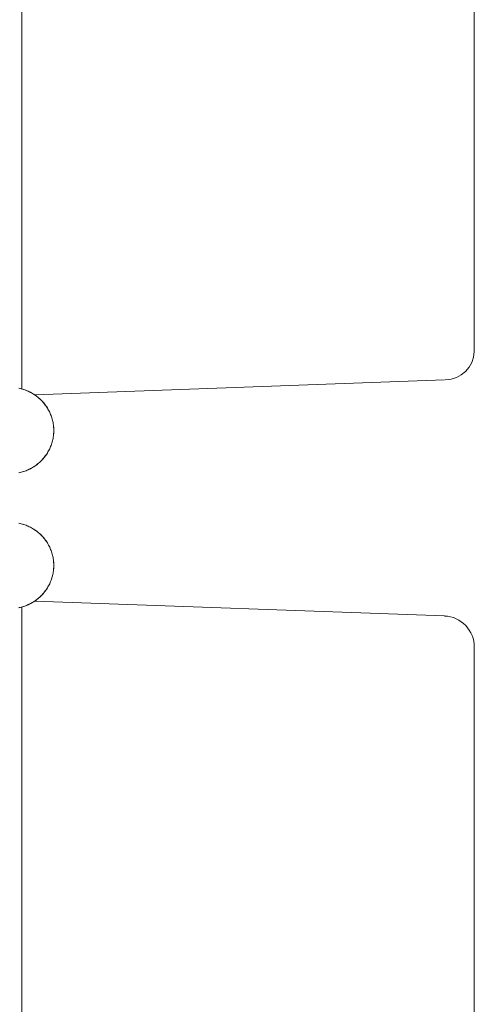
# Model space of a CAD drawing. Header units: inches. Extents: x -2078 to 109126, y -964 to 6385.
# Tile 204 of 256: x 37006 to 37016, y 4070 to 4092. Entities that reach past the tile are written whole.
import ezdxf

# ---------------------------------------------------------------- set-up
doc = ezdxf.new("R2010")
doc.units = ezdxf.units.IN
doc.header["$MEASUREMENT"] = 0
doc.layers.add('16_dwg _2_', color=8, linetype='Continuous', lineweight=9)
doc.layers.add('A-HATCH', color=9, linetype='Continuous')

# ---------------------------------------------------------------- blocks, each defined once
blk = doc.blocks.new('16_dwg _2_-1561311-3-1st Floor - Auditorium')
at = {"color": 254, "lineweight": 9}
for p, q in [((176994.892, 507979.952), (177009.948, 507979.952)), ((176993.897, 507970.36), (176994.223, 507979.299)), ((177010.895, 507970.36), (177010.569, 507979.299)), ((177010.765, 507970.075), (176994.027, 507970.075))]:
    blk.add_line(p, q, dxfattribs=at)
at = {"color": 254, "lineweight": 9, "flags": 128}
for points in [[(176994.042, 507970.01), (176994.037, 507970.037), (176994.03, 507970.063), (176994.023, 507970.089), (176994.015, 507970.115), (176994.007, 507970.141), (176993.998, 507970.166), (176993.988, 507970.191), (176993.977, 507970.216), (176993.965, 507970.241), (176993.953, 507970.265), (176993.941, 507970.289), (176993.927, 507970.312), (176993.913, 507970.335), (176993.899, 507970.358), (176993.883, 507970.38), (176993.867, 507970.401), (176993.851, 507970.423), (176993.834, 507970.443), (176993.816, 507970.464), (176993.798, 507970.483), (176993.779, 507970.502), (176993.76, 507970.521), (176993.74, 507970.539), (176993.72, 507970.557), (176993.699, 507970.574), (176993.678, 507970.59), (176993.656, 507970.605), (176993.634, 507970.62), (176993.611, 507970.635), (176993.588, 507970.649), (176993.565, 507970.662), (176993.542, 507970.674), (176993.518, 507970.686), (176993.493, 507970.697), (176993.469, 507970.707), (176993.444, 507970.717), (176993.419, 507970.726), (176993.394, 507970.734), (176993.368, 507970.741), (176993.343, 507970.748), (176993.317, 507970.754), (176993.291, 507970.759), (176993.264, 507970.764), (176993.238, 507970.768), (176993.212, 507970.771), (176993.185, 507970.773), (176993.159, 507970.774), (176993.132, 507970.775), (176993.106, 507970.775), (176993.079, 507970.774), (176993.053, 507970.773), (176993.026, 507970.771), (176993, 507970.768), (176992.974, 507970.764), (176992.948, 507970.759), (176992.922, 507970.754), (176992.896, 507970.748), (176992.87, 507970.741), (176992.844, 507970.734), (176992.819, 507970.726), (176992.794, 507970.717), (176992.769, 507970.707), (176992.745, 507970.697), (176992.72, 507970.686), (176992.697, 507970.674), (176992.673, 507970.662), (176992.65, 507970.648), (176992.627, 507970.635), (176992.604, 507970.62), (176992.582, 507970.605), (176992.561, 507970.59), (176992.539, 507970.573), (176992.519, 507970.556), (176992.498, 507970.539), (176992.479, 507970.521), (176992.459, 507970.502), (176992.44, 507970.483), (176992.422, 507970.463), (176992.405, 507970.443), (176992.387, 507970.422), (176992.371, 507970.401), (176992.355, 507970.379), (176992.34, 507970.357), (176992.325, 507970.335), (176992.311, 507970.312), (176992.298, 507970.288), (176992.285, 507970.264), (176992.273, 507970.24), (176992.261, 507970.216), (176992.251, 507970.191), (176992.241, 507970.166), (176992.232, 507970.14), (176992.223, 507970.115), (176992.215, 507970.089), (176992.208, 507970.063), (176992.202, 507970.036), (176992.196, 507970.01)], [(176992.197, 507970.015), (176992.203, 507970.041), (176992.209, 507970.067), (176992.217, 507970.093), (176992.224, 507970.119), (176992.233, 507970.144), (176992.242, 507970.17), (176992.252, 507970.195), (176992.263, 507970.219), (176992.275, 507970.244), (176992.287, 507970.268), (176992.3, 507970.291), (176992.313, 507970.314), (176992.327, 507970.337), (176992.342, 507970.36), (176992.357, 507970.382), (176992.373, 507970.403), (176992.39, 507970.424), (176992.407, 507970.445), (176992.424, 507970.465), (176992.443, 507970.485), (176992.461, 507970.504), (176992.481, 507970.522), (176992.5, 507970.54), (176992.521, 507970.557), (176992.541, 507970.574), (176992.563, 507970.59), (176992.584, 507970.606), (176992.606, 507970.621), (176992.629, 507970.635), (176992.651, 507970.649), (176992.675, 507970.662), (176992.698, 507970.674), (176992.722, 507970.686), (176992.746, 507970.697), (176992.771, 507970.707), (176992.795, 507970.716), (176992.82, 507970.725), (176992.846, 507970.733), (176992.871, 507970.741), (176992.897, 507970.747), (176992.922, 507970.753), (176992.948, 507970.759), (176992.974, 507970.763), (176993.001, 507970.767), (176993.027, 507970.77), (176993.053, 507970.772), (176993.08, 507970.774), (176993.106, 507970.774), (176993.132, 507970.774), (176993.159, 507970.774), (176993.185, 507970.772), (176993.212, 507970.77), (176993.238, 507970.767), (176993.264, 507970.763), (176993.29, 507970.759), (176993.316, 507970.753), (176993.342, 507970.747), (176993.367, 507970.741), (176993.393, 507970.733), (176993.418, 507970.725), (176993.443, 507970.716), (176993.468, 507970.707), (176993.492, 507970.697), (176993.516, 507970.686), (176993.54, 507970.674), (176993.564, 507970.662), (176993.587, 507970.649), (176993.61, 507970.635), (176993.632, 507970.621), (176993.654, 507970.606), (176993.676, 507970.59), (176993.697, 507970.574), (176993.718, 507970.557), (176993.738, 507970.54), (176993.758, 507970.522), (176993.777, 507970.504), (176993.796, 507970.485), (176993.814, 507970.465), (176993.832, 507970.445), (176993.849, 507970.424), (176993.865, 507970.403), (176993.881, 507970.382), (176993.897, 507970.36), (176993.911, 507970.337), (176993.925, 507970.314), (176993.939, 507970.291), (176993.952, 507970.268), (176993.964, 507970.244), (176993.975, 507970.219), (176993.986, 507970.195), (176993.996, 507970.17), (176994.005, 507970.144), (176994.014, 507970.119), (176994.022, 507970.093), (176994.029, 507970.067), (176994.036, 507970.041), (176994.041, 507970.015)], [(177012.596, 507970.01), (177012.59, 507970.037), (177012.584, 507970.063), (177012.577, 507970.089), (177012.569, 507970.115), (177012.56, 507970.141), (177012.551, 507970.166), (177012.541, 507970.191), (177012.53, 507970.216), (177012.519, 507970.241), (177012.507, 507970.265), (177012.494, 507970.289), (177012.481, 507970.312), (177012.467, 507970.335), (177012.452, 507970.358), (177012.437, 507970.38), (177012.421, 507970.401), (177012.404, 507970.423), (177012.387, 507970.443), (177012.369, 507970.464), (177012.351, 507970.483), (177012.332, 507970.502), (177012.313, 507970.521), (177012.293, 507970.539), (177012.273, 507970.557), (177012.252, 507970.574), (177012.231, 507970.59), (177012.209, 507970.605), (177012.187, 507970.62), (177012.165, 507970.635), (177012.142, 507970.649), (177012.119, 507970.662), (177012.095, 507970.674), (177012.071, 507970.686), (177012.047, 507970.697), (177012.022, 507970.707), (177011.998, 507970.717), (177011.973, 507970.726), (177011.947, 507970.734), (177011.922, 507970.741), (177011.896, 507970.748), (177011.87, 507970.754), (177011.844, 507970.759), (177011.818, 507970.764), (177011.792, 507970.768), (177011.765, 507970.771), (177011.739, 507970.773), (177011.712, 507970.774), (177011.686, 507970.775), (177011.659, 507970.775), (177011.633, 507970.774), (177011.606, 507970.773), (177011.58, 507970.771), (177011.553, 507970.768), (177011.527, 507970.764), (177011.501, 507970.759), (177011.475, 507970.754), (177011.449, 507970.748), (177011.423, 507970.741), (177011.398, 507970.734), (177011.373, 507970.726), (177011.348, 507970.717), (177011.323, 507970.707), (177011.298, 507970.697), (177011.274, 507970.686), (177011.25, 507970.674), (177011.226, 507970.662), (177011.203, 507970.648), (177011.18, 507970.635), (177011.158, 507970.62), (177011.136, 507970.605), (177011.114, 507970.59), (177011.093, 507970.573), (177011.072, 507970.556), (177011.052, 507970.539), (177011.032, 507970.521), (177011.013, 507970.502), (177010.994, 507970.483), (177010.976, 507970.463), (177010.958, 507970.443), (177010.941, 507970.422), (177010.924, 507970.401), (177010.908, 507970.379), (177010.893, 507970.357), (177010.879, 507970.335), (177010.864, 507970.312), (177010.851, 507970.288), (177010.838, 507970.264), (177010.826, 507970.24), (177010.815, 507970.216), (177010.804, 507970.191), (177010.794, 507970.166), (177010.785, 507970.14), (177010.776, 507970.115), (177010.769, 507970.089), (177010.762, 507970.063), (177010.755, 507970.036), (177010.75, 507970.01)], [(177010.751, 507970.015), (177010.756, 507970.041), (177010.763, 507970.067), (177010.77, 507970.093), (177010.778, 507970.119), (177010.787, 507970.144), (177010.796, 507970.17), (177010.806, 507970.195), (177010.817, 507970.219), (177010.828, 507970.244), (177010.84, 507970.268), (177010.853, 507970.291), (177010.866, 507970.314), (177010.881, 507970.337), (177010.895, 507970.36), (177010.911, 507970.382), (177010.927, 507970.403), (177010.943, 507970.424), (177010.96, 507970.445), (177010.978, 507970.465), (177010.996, 507970.485), (177011.015, 507970.504), (177011.034, 507970.522), (177011.054, 507970.54), (177011.074, 507970.557), (177011.095, 507970.574), (177011.116, 507970.59), (177011.138, 507970.606), (177011.16, 507970.621), (177011.182, 507970.635), (177011.205, 507970.649), (177011.228, 507970.662), (177011.252, 507970.674), (177011.275, 507970.686), (177011.3, 507970.697), (177011.324, 507970.707), (177011.349, 507970.716), (177011.374, 507970.725), (177011.399, 507970.733), (177011.424, 507970.741), (177011.45, 507970.747), (177011.476, 507970.753), (177011.502, 507970.759), (177011.528, 507970.763), (177011.554, 507970.767), (177011.58, 507970.77), (177011.607, 507970.772), (177011.633, 507970.774), (177011.659, 507970.774), (177011.686, 507970.774), (177011.712, 507970.774), (177011.739, 507970.772), (177011.765, 507970.77), (177011.791, 507970.767), (177011.818, 507970.763), (177011.844, 507970.759), (177011.87, 507970.753), (177011.895, 507970.747), (177011.921, 507970.741), (177011.946, 507970.733), (177011.972, 507970.725), (177011.997, 507970.716), (177012.021, 507970.707), (177012.046, 507970.697), (177012.07, 507970.686), (177012.094, 507970.674), (177012.117, 507970.662), (177012.14, 507970.649), (177012.163, 507970.635), (177012.186, 507970.621), (177012.208, 507970.606), (177012.229, 507970.59), (177012.251, 507970.574), (177012.271, 507970.557), (177012.292, 507970.54), (177012.311, 507970.522), (177012.331, 507970.504), (177012.349, 507970.485), (177012.368, 507970.465), (177012.385, 507970.445), (177012.402, 507970.424), (177012.419, 507970.403), (177012.435, 507970.382), (177012.45, 507970.36), (177012.465, 507970.337), (177012.479, 507970.314), (177012.492, 507970.291), (177012.505, 507970.268), (177012.517, 507970.244), (177012.529, 507970.219), (177012.539, 507970.195), (177012.55, 507970.17), (177012.559, 507970.144), (177012.568, 507970.119), (177012.575, 507970.093), (177012.583, 507970.067), (177012.589, 507970.041), (177012.595, 507970.015)]]:
    blk.add_lwpolyline(points, dxfattribs=at)
at = {"color": 254, "lineweight": 9}
for centre, radius, start, end in [((176994.899, 507979.276), 0.676, 89.3877, 178.035), ((177009.925, 507979.31), 0.643, 0.8358, 87.9819)]:
    blk.add_arc(centre, radius, start, end, dxfattribs=at)
blk = doc.blocks.new('A5D46WD16A')
at = {"layer": '16_dwg _2_', "color": 250, "rotation": 270.0000000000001}
for p in [(-499609.735, 181061.783), (-499609.735, 181040.283)]:
    blk.add_blockref('16_dwg _2_-1561311-3-1st Floor - Auditorium', p, dxfattribs=at)

msp = doc.modelspace()

# ---------------------------------------------------------------- block references
at = {"layer": 'A-HATCH'}
msp.add_blockref('A5D46WD16A', (28645.88, 32.751), dxfattribs=at)

doc.saveas('drawing.dxf')
